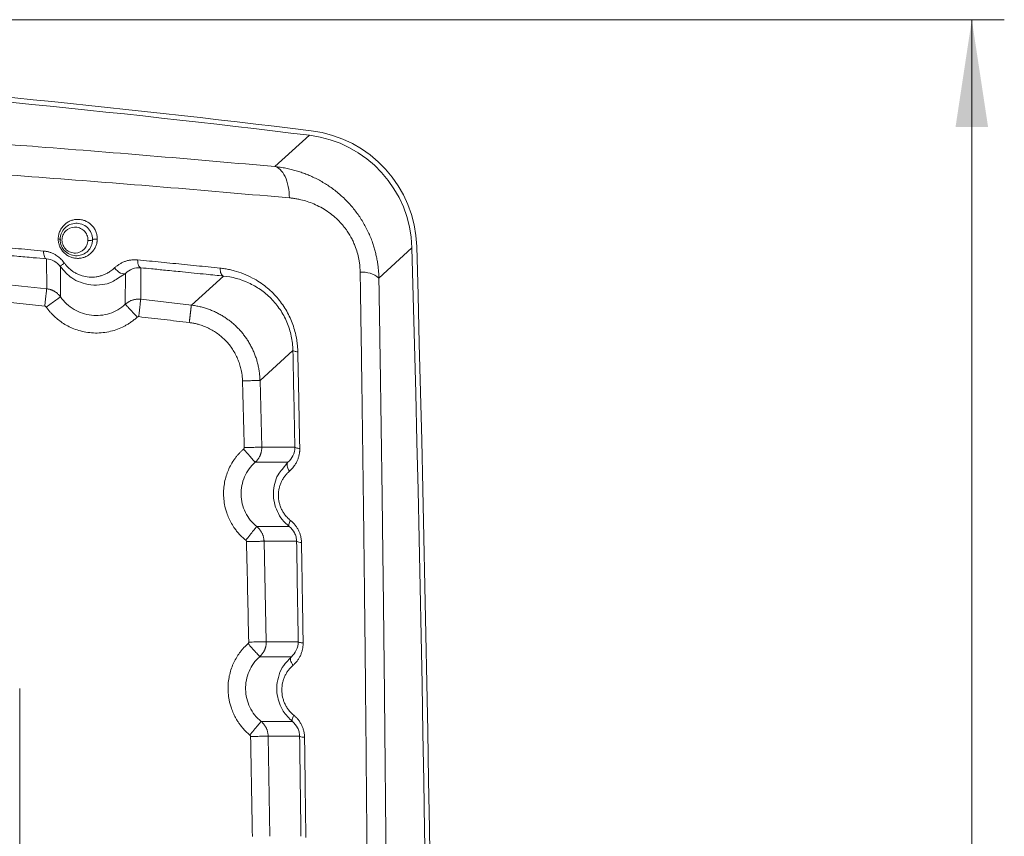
# Model space of a CAD drawing. Header units: millimetres. Extents: x 0 to 594, y 0 to 420.
# Tile 52 of 75: x 155 to 186, y 348 to 373. Entities that reach past the tile are written whole.
import ezdxf

# ---------------------------------------------------------------- set-up
doc = ezdxf.new("R2010")
doc.units = ezdxf.units.MM
doc.styles.add('SLDTEXTSTYLE1', font='TXT', dxfattribs={"width": 0.605})
doc.dimstyles.new('SLDDIMSTYLE0', dxfattribs={"dimtxt": 2.568319, "dimasz": 3.3, "dimexe": 0, "dimexo": 0.0625, "dimgap": 0.64208, "dimtad": 1, "dimdec": 1, "dimlfac": 5, "dimrnd": 1e-09, "dimzin": 12, "dimdsep": 46, "dimtxsty": 'SLDTEXTSTYLE1', "dimsah": 1, "dimcen": 0.09, "dimadec": 0, "dimazin": 3, "dimtfac": 1, "dimtdec": 1, "dimtofl": 0, "dimtmove": 0, "dimatfit": 3, "dimfxl": 0, "dimfrac": 2, "dimtolj": 1, "dimtzin": 12, "dimarcsym": 0})

# ---------------------------------------------------------------- blocks, each defined once
blk = doc.blocks.new('_D_15')
at = {"color": 7, "linetype": 'Continuous', "lineweight": 0}
for p, q in [((107.707, 372.909), (185.665, 372.909)), ((184.665, 230.163), (184.665, 372.909)), ((180.133, 305.701), (180.133, 306.289)), ((180.133, 306.289), (184.077, 306.289)), ((184.077, 306.289), (184.077, 305.701)), ((180.133, 297.371), (180.133, 296.783)), ((184.077, 296.783), (184.077, 297.371)), ((180.133, 296.783), (184.077, 296.783)), ((162.794, 230.163), (185.665, 230.163))]:
    blk.add_line(p, q, dxfattribs=at)
for points in [[(184.665, 372.909), (184.165, 369.609), (185.165, 369.609)], [(184.665, 230.163), (185.165, 233.463), (184.165, 233.463)]]:
    blk.add_solid(points, dxfattribs=at)
at = {"color": 7, "linetype": 'Continuous', "lineweight": 0, "char_height": 2.6458, "attachment_point": 1, "rotation": 90, "style": 'SLDTEXTSTYLE1'}
for s, insert in [('713,7', (176.135, 297.126)), ('28,1', (180.667, 298.106))]:
    blk.add_mtext(s, dxfattribs=dict(at, insert=insert))

msp = doc.modelspace()

# ---------------------------------------------------------------- linework, layer by layer
at = {"color": 7, "linetype": 'Continuous', "lineweight": 15}
for p, q in [((163.206, 368.386), (164.274, 369.351)), ((156.616, 366.14), (156.617, 366.118)), ((166.413, 364.951), (167.431, 365.881)), ((156.187, 364.621), (156.183, 365.542)), ((156.613, 364.371), (156.61, 365.298)), ((159.087, 365.269), (159.081, 364.3)), ((158.61, 365.097), (158.606, 364.144)), ((161.63, 365.014), (160.64, 364.117)), ((160.64, 364.117), (159.081, 364.3)), ((163.767, 362.724), (162.754, 361.799)), ((162.807, 359.744), (162.754, 361.799)), ((162.807, 359.744), (163.826, 359.744)), ((162.604, 359.278), (163.611, 359.278)), ((163.652, 357.299), (162.654, 357.299)), ((163.879, 356.846), (162.877, 356.846)), ((162.946, 353.751), (162.878, 356.846)), ((162.946, 353.751), (163.93, 353.751)), ((162.744, 353.29), (163.718, 353.29)), ((155.356, 240.307), (155.356, 352.309)), ((163.751, 351.294), (162.786, 351.294)), ((163.973, 350.843), (163.004, 350.843)), ((163.06, 347.758), (163.005, 350.843))]:
    msp.add_line(p, q, dxfattribs=at)
at = {"color": 8, "linetype": 'Continuous', "lineweight": 15}
for p, q in [((158.368, 364.94), (158.61, 365.097)), ((163.611, 359.278), (163.439, 359.06)), ((163.718, 353.29), (163.532, 353.077))]:
    msp.add_line(p, q, dxfattribs=at)
at = {"color": 7, "linetype": 'Continuous', "lineweight": 15, "flags": 128}
msp.add_lwpolyline([(158.61, 365.097), (158.583, 365.083), (158.548, 365.08), (158.507, 365.088), (158.461, 365.107), (158.412, 365.135), (158.364, 365.171), (158.317, 365.215), (158.274, 365.262)], dxfattribs=at)
at = {"color": 7, "linetype": 'Continuous', "lineweight": 15}
for centre, radius, start, end in [((115.686, -27.691), 400.147, 83.01734, 88.27837), ((115.707, -27.691), 400, 83.02614, 88.28087), ((163.882, 365.819), 3.697, 1.5895, 83.0173), ((-1331.993, 324.309), 1500, 357.936906, 1.58813), ((-1331.993, 324.311), 1500.147, 357.936937, 1.58947), ((165.893, 364.312), 0.824, 50.8797, 93.8949), ((164.009, 357.041), 0.234, 236.2591, 275.1589), ((164.103, 351.068), 0.26, 240.0649, 274.8449)]:
    msp.add_arc(centre, radius, start, end, dxfattribs=at)
msp.add_ellipse((163.827, 365.773), major_axis=(2.666, 2.433), ratio=0.997615, start_param=5.572138, end_param=6.990918, dxfattribs=at)
at = {"color": 8, "linetype": 'Continuous', "lineweight": 15}
for points, knots in [([(127.707, 370.429), (127.713, 370.429), (128.683, 370.409), (130.556, 370.356), (132.932, 370.281), (134.854, 370.211), (136.379, 370.152), (137.867, 370.089), (139.298, 370.025), (140.671, 369.96), (142.018, 369.893), (143.359, 369.822), (144.807, 369.742), (146.359, 369.652), (148.012, 369.551), (149.654, 369.445), (151.284, 369.336), (152.903, 369.222), (154.451, 369.108), (156.698, 368.937), (159.623, 368.702), (162.011, 368.491), (163.206, 368.386)], [0, 0, 0, 0, 0.000477, 0.077727, 0.150817, 0.192291, 0.233665, 0.27495, 0.313907, 0.350978, 0.388066, 0.425176, 0.462317, 0.508794, 0.555246, 0.601689, 0.648138, 0.694609, 0.741116, 0.782414, 0.89115, 1, 1, 1, 1]), ([(127.707, 369.461), (128.408, 369.446), (130.683, 369.397), (134.514, 369.27), (138.733, 369.101), (142.513, 368.918), (145.892, 368.732), (149.346, 368.521), (152.866, 368.285), (156.441, 368.022), (160.065, 367.735), (162.45, 367.526), (163.66, 367.421)], [0, 0, 0, 0, 0.0554801, 0.1800471, 0.3058106, 0.3952393, 0.487898, 0.5837969, 0.6829461, 0.785356, 0.891037, 1, 1, 1, 1])]:
    msp.add_open_spline(points, degree=3, knots=knots, dxfattribs=at)
at = {"color": 7, "linetype": 'Continuous', "lineweight": 15}
for points, knots in [([(163.206, 368.386), (163.264, 368.374), (163.322, 368.342), (163.431, 368.239), (163.482, 368.166), (163.566, 367.988), (163.599, 367.882), (163.645, 367.657), (163.657, 367.537), (163.66, 367.421)], [0, 0, 0, 0, 0.25, 0.25, 0.5, 0.5, 0.75, 0.75, 1, 1, 1, 1]), ([(163.206, 368.386), (163.235, 368.383), (163.293, 368.377), (163.379, 368.365), (163.463, 368.351), (163.547, 368.336), (163.629, 368.319), (163.71, 368.3), (163.789, 368.28), (163.867, 368.258), (163.944, 368.234), (164.019, 368.21), (164.093, 368.184), (164.165, 368.157), (164.236, 368.128), (164.389, 368.063), (164.617, 367.949), (164.917, 367.763), (165.198, 367.545), (165.461, 367.295), (165.695, 367.021), (165.899, 366.725), (166.07, 366.413), (166.181, 366.15), (166.249, 365.948), (166.29, 365.811), (166.325, 365.671), (166.355, 365.53), (166.378, 365.387), (166.396, 365.243), (166.409, 365.097), (166.412, 365), (166.413, 364.951)], [0, 0, 0, 0, 0.017754, 0.035292, 0.052616, 0.069725, 0.08662, 0.103301, 0.119769, 0.136024, 0.152067, 0.167898, 0.183518, 0.198927, 0.214126, 0.229116, 0.298446, 0.365148, 0.4368, 0.506357, 0.575835, 0.644408, 0.712225, 0.779439, 0.806633, 0.833913, 0.861291, 0.888777, 0.916381, 0.944112, 0.971982, 1, 1, 1, 1]), ([(163.66, 367.421), (163.679, 367.419), (163.716, 367.415), (163.772, 367.408), (163.827, 367.4), (163.907, 367.387), (164.033, 367.361), (164.21, 367.312), (164.487, 367.21), (164.829, 367.025), (165.129, 366.775), (165.303, 366.578), (165.384, 366.475), (165.477, 366.344), (165.567, 366.193), (165.647, 366.022), (165.708, 365.869), (165.764, 365.691), (165.802, 365.514), (165.82, 365.386), (165.829, 365.296), (165.835, 365.218), (165.836, 365.162), (165.837, 365.134)], [0, 0, 0, 0, 0.017672, 0.035332, 0.052977, 0.070367, 0.110774, 0.173622, 0.240082, 0.380687, 0.51967, 0.575309, 0.602807, 0.630037, 0.709663, 0.748142, 0.785597, 0.845431, 0.901434, 0.934714, 0.95279, 0.976379, 1, 1, 1, 1]), ([(156.543, 366.156), (156.543, 366.167), (156.543, 366.188), (156.546, 366.22), (156.55, 366.252), (156.558, 366.294), (156.572, 366.347), (156.596, 366.407), (156.625, 366.463), (156.671, 366.532), (156.738, 366.606), (156.833, 366.676), (156.935, 366.725), (157.046, 366.754), (157.163, 366.762), (157.276, 366.747), (157.386, 366.711), (157.481, 366.659), (157.572, 366.584), (157.647, 366.493), (157.695, 366.403), (157.721, 366.328), (157.735, 366.27), (157.743, 366.211), (157.744, 366.171), (157.744, 366.152)], [0, 0, 0, 0, 0.016252, 0.032513, 0.048836, 0.065272, 0.099529, 0.134272, 0.167036, 0.200249, 0.268966, 0.330276, 0.396664, 0.458682, 0.521389, 0.590429, 0.643472, 0.705632, 0.760024, 0.822745, 0.881118, 0.910745, 0.940583, 0.970101, 1, 1, 1, 1]), ([(156.601, 366.138), (156.6, 366.207), (156.615, 366.275), (156.666, 366.395), (156.703, 366.449), (156.836, 366.582), (156.955, 366.634), (157.142, 366.642), (157.206, 366.633), (157.329, 366.59), (157.388, 366.555), (157.489, 366.462), (157.531, 366.404), (157.587, 366.274), (157.601, 366.203), (157.601, 366.134)], [0, 0, 0, 0, 0.125, 0.125, 0.25, 0.25, 0.5, 0.5, 0.625, 0.625, 0.75, 0.75, 0.875, 0.875, 1, 1, 1, 1]), ([(156.658, 366.114), (156.657, 366.169), (156.667, 366.223), (156.707, 366.321), (156.736, 366.365), (156.844, 366.475), (156.941, 366.518), (157.094, 366.523), (157.146, 366.515), (157.245, 366.479), (157.292, 366.45), (157.372, 366.375), (157.404, 366.328), (157.448, 366.225), (157.458, 366.169), (157.457, 366.114)], [0, 0, 0, 0, 0.125, 0.125, 0.25, 0.25, 0.5, 0.5, 0.625, 0.625, 0.75, 0.75, 0.875, 0.875, 1, 1, 1, 1]), ([(157.744, 366.152), (157.744, 366.142), (157.743, 366.124), (157.741, 366.096), (157.738, 366.068), (157.731, 366.032), (157.72, 365.987), (157.695, 365.915), (157.649, 365.827), (157.572, 365.731), (157.475, 365.653), (157.365, 365.596), (157.25, 365.564), (157.133, 365.555), (157.02, 365.567), (156.909, 365.602), (156.807, 365.656), (156.714, 365.733), (156.637, 365.828), (156.59, 365.919), (156.565, 365.993), (156.552, 366.048), (156.544, 366.103), (156.543, 366.138), (156.543, 366.156)], [0, 0, 0, 0, 0.014256, 0.028601, 0.043072, 0.057703, 0.086545, 0.115574, 0.178389, 0.24702, 0.317735, 0.387088, 0.456306, 0.518456, 0.583524, 0.642109, 0.70556, 0.764284, 0.827401, 0.887963, 0.916565, 0.945503, 0.972605, 1, 1, 1, 1]), ([(156.543, 366.156), (156.562, 366.155), (156.577, 366.152), (156.597, 366.145), (156.601, 366.142), (156.601, 366.138)], [0, 0, 0, 0, 0.5, 0.5, 1, 1, 1, 1]), ([(157.744, 366.152), (157.731, 366.153), (157.716, 366.154), (157.681, 366.154), (157.663, 366.153), (157.632, 366.15), (157.619, 366.147), (157.604, 366.141), (157.601, 366.137), (157.601, 366.134)], [0, 0, 0, 0, 0.25, 0.25, 0.5, 0.5, 0.75, 0.75, 1, 1, 1, 1]), ([(153.019, 366.055), (153.146, 366.044), (153.401, 366.023), (153.783, 365.99), (154.166, 365.957), (154.55, 365.923), (154.934, 365.89), (155.318, 365.855), (155.704, 365.821), (155.961, 365.797), (156.089, 365.785)], [0, 0, 0, 0, 0.123427, 0.247303, 0.371628, 0.496402, 0.621627, 0.747301, 0.873425, 1, 1, 1, 1]), ([(157.601, 366.134), (157.6, 366.066), (157.585, 366), (157.533, 365.881), (157.497, 365.828), (157.364, 365.698), (157.247, 365.646), (157.061, 365.638), (156.997, 365.647), (156.875, 365.689), (156.816, 365.723), (156.715, 365.815), (156.673, 365.872), (156.616, 366), (156.601, 366.07), (156.601, 366.138)], [0, 0, 0, 0, 0.125, 0.125, 0.25, 0.25, 0.5, 0.5, 0.625, 0.625, 0.75, 0.75, 0.875, 0.875, 1, 1, 1, 1]), ([(157.457, 366.114), (157.456, 366.06), (157.444, 366.008), (157.403, 365.914), (157.373, 365.872), (157.267, 365.767), (157.172, 365.726), (157.023, 365.72), (156.972, 365.728), (156.875, 365.762), (156.829, 365.789), (156.75, 365.861), (156.717, 365.906), (156.671, 366.006), (156.659, 366.06), (156.658, 366.114)], [0, 0, 0, 0, 0.125, 0.125, 0.25, 0.25, 0.5, 0.5, 0.625, 0.625, 0.75, 0.75, 0.875, 0.875, 1, 1, 1, 1]), ([(157.457, 366.114), (157.47, 366.112), (157.485, 366.111), (157.519, 366.111), (157.537, 366.111), (157.569, 366.115), (157.581, 366.117), (157.597, 366.124), (157.6, 366.127), (157.601, 366.13)], [0, 0, 0, 0, 0.25, 0.25, 0.5, 0.5, 0.75, 0.75, 1, 1, 1, 1]), ([(153.106, 365.812), (153.234, 365.801), (153.535, 365.775), (154.05, 365.731), (154.641, 365.68), (155.23, 365.628), (155.741, 365.582), (156.047, 365.554), (156.183, 365.542)], [0, 0, 0, 0, 0.124776, 0.291393, 0.499851, 0.699614, 0.86633, 1, 1, 1, 1]), ([(156.089, 365.785), (156.103, 365.784), (156.131, 365.781), (156.172, 365.774), (156.213, 365.766), (156.253, 365.755), (156.309, 365.738), (156.382, 365.708), (156.461, 365.666), (156.528, 365.621), (156.584, 365.576), (156.637, 365.527), (156.685, 365.474), (156.714, 365.436), (156.728, 365.416)], [0, 0, 0, 0, 0.057564, 0.114445, 0.170757, 0.226617, 0.282144, 0.411256, 0.539838, 0.634165, 0.726634, 0.817944, 0.90882, 1, 1, 1, 1]), ([(156.183, 365.542), (156.169, 365.544), (156.155, 365.553), (156.132, 365.58), (156.123, 365.598), (156.108, 365.637), (156.101, 365.661), (156.092, 365.718), (156.089, 365.751), (156.089, 365.785)], [0, 0, 0, 0, 0.25, 0.25, 0.5, 0.5, 0.75, 0.75, 1, 1, 1, 1]), ([(156.183, 365.542), (156.263, 365.535), (156.343, 365.512), (156.491, 365.43), (156.558, 365.371), (156.61, 365.298)], [0, 0, 0, 0, 0.5, 0.5, 1, 1, 1, 1]), ([(156.61, 365.298), (156.608, 365.301), (156.611, 365.307), (156.621, 365.321), (156.629, 365.33), (156.65, 365.35), (156.661, 365.361), (156.691, 365.386), (156.708, 365.401), (156.728, 365.416)], [0, 0, 0, 0, 0.25, 0.25, 0.5, 0.5, 0.75, 0.75, 1, 1, 1, 1]), ([(156.61, 365.298), (156.719, 365.174), (156.896, 364.972), (157.235, 364.805), (157.556, 364.725), (157.888, 364.737), (158.173, 364.8), (158.313, 364.901), (158.368, 364.94)], [0, 0, 0, 0, 0.236798, 0.385525, 0.555436, 0.734194, 0.895881, 1, 1, 1, 1]), ([(156.728, 365.416), (156.736, 365.406), (156.751, 365.385), (156.775, 365.354), (156.8, 365.325), (156.827, 365.296), (156.854, 365.268), (156.902, 365.224), (156.972, 365.168), (157.069, 365.107), (157.171, 365.058), (157.311, 365.008), (157.492, 364.975), (157.673, 364.981), (157.813, 365.007), (157.915, 365.038), (158.013, 365.079), (158.096, 365.124), (158.165, 365.17), (158.221, 365.214), (158.256, 365.246), (158.274, 365.262)], [0, 0, 0, 0, 0.020579, 0.04113, 0.061689, 0.082292, 0.102975, 0.123772, 0.185475, 0.247984, 0.309882, 0.372771, 0.497797, 0.623229, 0.685941, 0.748889, 0.811836, 0.874525, 0.916379, 0.958149, 1, 1, 1, 1]), ([(158.274, 365.262), (158.284, 365.272), (158.304, 365.291), (158.336, 365.317), (158.369, 365.342), (158.419, 365.377), (158.489, 365.418), (158.58, 365.459), (158.676, 365.489), (158.765, 365.507), (158.845, 365.515), (158.916, 365.517), (158.963, 365.514), (158.987, 365.512)], [0, 0, 0, 0, 0.052792, 0.105643, 0.15864, 0.21187, 0.340667, 0.469527, 0.599517, 0.729473, 0.820298, 0.910317, 1, 1, 1, 1]), ([(158.61, 365.097), (158.674, 365.158), (158.749, 365.205), (158.911, 365.264), (158.999, 365.276), (159.087, 365.268)], [0, 0, 0, 0, 0.5, 0.5, 1, 1, 1, 1]), ([(158.987, 365.512), (159.107, 365.5), (159.348, 365.477), (159.709, 365.441), (160.07, 365.405), (160.433, 365.368), (160.796, 365.332), (161.16, 365.294), (161.403, 365.27), (161.524, 365.257)], [0, 0, 0, 0, 0.140989, 0.282601, 0.424835, 0.567692, 0.711171, 0.855274, 1, 1, 1, 1]), ([(159.087, 365.268), (159.071, 365.271), (159.057, 365.281), (159.031, 365.31), (159.021, 365.329), (159.009, 365.362), (159.005, 365.373), (158.999, 365.396), (158.996, 365.408), (158.99, 365.448), (158.987, 365.478), (158.987, 365.512)], [0, 0, 0, 0, 0.25, 0.25, 0.5, 0.5, 0.625, 0.625, 0.75, 0.75, 1, 1, 1, 1]), ([(159.087, 365.268), (159.196, 365.257), (159.447, 365.233), (159.873, 365.191), (160.435, 365.135), (161.032, 365.075), (161.453, 365.031), (161.63, 365.013)], [0, 0, 0, 0, 0.127739, 0.294326, 0.499756, 0.789545, 1, 1, 1, 1]), ([(161.524, 365.257), (161.549, 365.254), (161.598, 365.249), (161.671, 365.238), (161.744, 365.226), (161.816, 365.211), (161.887, 365.195), (162.032, 365.158), (162.246, 365.087), (162.506, 364.967), (162.737, 364.83), (162.997, 364.641), (163.281, 364.367), (163.511, 364.05), (163.657, 363.781), (163.746, 363.573), (163.817, 363.36), (163.862, 363.178), (163.888, 363.029), (163.903, 362.914), (163.913, 362.797), (163.916, 362.72), (163.917, 362.68)], [0, 0, 0, 0, 0.02092, 0.041676, 0.06228, 0.082744, 0.103082, 0.123306, 0.206473, 0.288878, 0.355342, 0.420276, 0.542487, 0.658497, 0.715194, 0.771951, 0.827321, 0.882793, 0.9118, 0.940953, 0.970328, 1, 1, 1, 1]), ([(161.63, 365.013), (161.614, 365.016), (161.599, 365.026), (161.574, 365.053), (161.563, 365.07), (161.546, 365.109), (161.538, 365.134), (161.527, 365.19), (161.524, 365.223), (161.524, 365.257)], [0, 0, 0, 0, 0.25, 0.25, 0.5, 0.5, 0.75, 0.75, 1, 1, 1, 1]), ([(161.63, 365.013), (161.892, 364.987), (162.154, 364.918), (162.528, 364.746), (162.649, 364.678), (162.88, 364.517), (162.99, 364.425), (163.194, 364.22), (163.287, 364.106), (163.452, 363.861), (163.524, 363.73), (163.64, 363.454), (163.685, 363.311), (163.747, 363.019), (163.764, 362.871), (163.767, 362.724)], [0, 0, 0, 0, 0.25, 0.25, 0.375, 0.375, 0.5, 0.5, 0.625, 0.625, 0.75, 0.75, 0.875, 0.875, 1, 1, 1, 1]), ([(165.837, 365.134), (165.84, 364.904), (165.848, 364.445), (165.858, 363.755), (165.869, 363.064), (165.879, 362.372), (165.889, 361.68), (165.898, 360.988), (165.908, 360.294), (165.917, 359.6), (165.926, 358.906), (165.935, 358.21), (165.944, 357.515), (165.952, 356.818), (165.96, 356.121), (165.969, 355.423), (165.976, 354.725), (165.984, 354.026), (165.991, 353.327), (165.999, 352.627), (166.005, 351.926), (166.012, 351.225), (166.019, 350.523), (166.025, 349.821), (166.031, 349.118), (166.037, 348.415), (166.043, 347.711), (166.048, 347.006), (166.053, 346.301), (166.058, 345.596), (166.063, 344.89), (166.067, 344.183), (166.072, 343.476), (166.076, 342.768), (166.08, 342.06), (166.083, 341.352), (166.087, 340.642), (166.09, 339.933), (166.093, 339.223), (166.095, 338.512), (166.098, 337.801), (166.1, 337.089), (166.102, 336.377), (166.104, 335.665), (166.105, 334.952), (166.107, 334.238), (166.108, 333.524), (166.109, 332.81), (166.109, 332.095), (166.11, 331.38), (166.11, 330.664), (166.11, 329.948), (166.109, 329.232), (166.109, 328.515), (166.108, 327.797), (166.107, 327.079), (166.105, 326.361), (166.104, 325.643), (166.102, 324.924), (166.1, 324.204), (166.098, 323.484), (166.095, 322.764), (166.092, 322.044), (166.089, 321.323), (166.086, 320.602), (166.083, 319.88), (166.079, 319.158), (166.075, 318.436), (166.071, 317.713), (166.066, 316.99), (166.061, 316.266), (166.056, 315.543), (166.051, 314.819), (166.046, 314.094), (166.04, 313.37), (166.034, 312.645), (166.028, 311.919), (166.021, 311.194), (166.015, 310.468), (166.008, 309.741), (166, 309.015), (165.993, 308.288), (165.985, 307.561), (165.977, 306.834), (165.969, 306.106), (165.961, 305.378), (165.952, 304.65), (165.943, 303.922), (165.934, 303.193), (165.924, 302.464), (165.915, 301.735), (165.905, 301.006), (165.894, 300.276), (165.884, 299.546), (165.873, 298.816), (165.862, 298.086), (165.851, 297.356), (165.84, 296.625), (165.828, 295.894), (165.816, 295.163), (165.804, 294.432), (165.791, 293.7), (165.778, 292.969), (165.765, 292.237), (165.752, 291.505), (165.739, 290.773), (165.725, 290.041), (165.711, 289.308), (165.697, 288.576), (165.682, 287.843), (165.667, 287.11), (165.652, 286.377), (165.637, 285.644), (165.622, 284.911), (165.606, 284.177), (165.59, 283.444), (165.573, 282.71), (165.557, 281.977), (165.54, 281.243), (165.523, 280.509), (165.506, 279.775), (165.488, 279.041), (165.47, 278.307), (165.452, 277.573), (165.434, 276.839), (165.416, 276.105), (165.397, 275.371), (165.378, 274.636), (165.358, 273.902), (165.339, 273.168), (165.319, 272.434), (165.299, 271.699), (165.279, 270.965), (165.265, 270.476), (165.258, 270.231)], [0, 0, 0, 0, 0.007374, 0.014751, 0.022132, 0.029515, 0.036902, 0.044292, 0.051685, 0.059081, 0.06648, 0.073882, 0.081288, 0.088696, 0.096108, 0.103523, 0.110941, 0.118362, 0.125786, 0.133213, 0.140643, 0.148077, 0.155513, 0.162952, 0.170395, 0.17784, 0.185289, 0.192741, 0.200195, 0.207653, 0.215114, 0.222578, 0.230044, 0.237514, 0.244987, 0.252463, 0.259942, 0.267424, 0.27491, 0.282398, 0.289889, 0.297383, 0.304881, 0.312381, 0.319885, 0.327391, 0.334901, 0.342414, 0.34993, 0.357449, 0.364971, 0.372496, 0.380024, 0.387555, 0.395089, 0.402627, 0.410167, 0.417711, 0.425257, 0.432807, 0.440359, 0.447915, 0.455474, 0.463036, 0.470601, 0.478169, 0.48574, 0.493314, 0.500892, 0.508472, 0.516055, 0.523642, 0.531231, 0.538824, 0.54642, 0.554018, 0.56162, 0.569225, 0.576833, 0.584444, 0.592058, 0.599675, 0.607295, 0.614918, 0.622544, 0.630174, 0.637806, 0.645441, 0.65308, 0.660722, 0.668366, 0.676014, 0.683665, 0.691319, 0.698976, 0.706636, 0.714299, 0.721965, 0.729635, 0.737307, 0.744983, 0.752661, 0.760343, 0.768028, 0.775716, 0.783407, 0.791101, 0.798798, 0.806499, 0.814202, 0.821909, 0.829619, 0.837332, 0.845047, 0.852766, 0.860488, 0.868214, 0.875942, 0.883673, 0.891407, 0.899144, 0.906885, 0.914628, 0.922374, 0.930123, 0.937876, 0.945631, 0.953389, 0.96115, 0.968914, 0.976681, 0.984451, 0.992224, 1, 1, 1, 1]), ([(166.413, 364.951), (166.417, 364.713), (166.424, 364.237), (166.436, 363.523), (166.447, 362.809), (166.458, 362.096), (166.468, 361.383), (166.479, 360.671), (166.489, 359.959), (166.499, 359.247), (166.509, 358.536), (166.518, 357.825), (166.527, 357.114), (166.536, 356.404), (166.545, 355.694), (166.553, 354.985), (166.57, 353.573), (166.593, 351.452), (166.62, 348.614), (166.643, 345.757), (166.67, 341.83), (166.693, 336.841), (166.704, 330.797), (166.697, 324.771), (166.673, 318.737), (166.632, 312.689), (166.573, 306.619), (166.496, 300.544), (166.426, 296.019), (166.374, 293.044), (166.348, 291.618), (166.322, 290.194), (166.294, 288.771), (166.266, 287.348), (166.236, 285.927), (166.206, 284.506), (166.174, 283.087), (166.142, 281.668), (166.109, 280.25), (166.074, 278.833), (166.039, 277.417), (166.003, 276.002), (165.966, 274.588), (165.928, 273.175), (165.89, 271.763), (165.863, 270.822), (165.85, 270.352)], [0, 0, 0, 0, 0.007665, 0.015323, 0.022972, 0.030612, 0.038245, 0.045869, 0.053486, 0.061094, 0.068695, 0.076288, 0.083872, 0.091449, 0.099019, 0.106581, 0.114135, 0.144153, 0.174311, 0.204615, 0.235067, 0.299143, 0.362904, 0.426383, 0.489607, 0.553381, 0.61719, 0.681066, 0.745039, 0.760061, 0.775077, 0.790089, 0.805097, 0.820101, 0.835102, 0.8501, 0.865095, 0.880088, 0.895079, 0.910068, 0.925057, 0.940045, 0.955033, 0.970021, 0.98501, 1, 1, 1, 1]), ([(156.129, 364.084), (155.874, 364.111), (155.365, 364.166), (154.598, 364.245), (153.827, 364.324), (153.309, 364.376), (153.049, 364.401)], [0, 0, 0, 0, 0.2489478, 0.4955526, 0.7467384, 1, 1, 1, 1]), ([(156.129, 364.084), (156.136, 364.146), (156.143, 364.213), (156.157, 364.343), (156.164, 364.405), (156.175, 364.509), (156.179, 364.551), (156.185, 364.605), (156.187, 364.619), (156.187, 364.621)], [0, 0, 0, 0, 0.25, 0.25, 0.5, 0.5, 0.75, 0.75, 1, 1, 1, 1]), ([(156.172, 364.059), (156.218, 364.092), (156.269, 364.128), (156.371, 364.2), (156.422, 364.236), (156.511, 364.299), (156.548, 364.326), (156.599, 364.361), (156.611, 364.37), (156.613, 364.371)], [0, 0, 0, 0, 0.25, 0.25, 0.5, 0.5, 0.75, 0.75, 1, 1, 1, 1]), ([(156.613, 364.371), (156.606, 364.38), (156.592, 364.399), (156.57, 364.424), (156.547, 364.449), (156.523, 364.472), (156.498, 364.493), (156.472, 364.513), (156.445, 364.531), (156.418, 364.547), (156.39, 364.562), (156.361, 364.575), (156.333, 364.587), (156.304, 364.597), (156.274, 364.605), (156.245, 364.612), (156.216, 364.617), (156.197, 364.62), (156.187, 364.621)], [0, 0, 0, 0, 0.067318, 0.133996, 0.200042, 0.265457, 0.330238, 0.394379, 0.457871, 0.520709, 0.582889, 0.644412, 0.705283, 0.765509, 0.825093, 0.884036, 0.942338, 1, 1, 1, 1]), ([(158.606, 364.144), (158.537, 364.08), (158.461, 364.024), (158.299, 363.93), (158.213, 363.891), (158.033, 363.833), (157.941, 363.814), (157.752, 363.796), (157.657, 363.797), (157.375, 363.829), (157.191, 363.891), (156.946, 364.037), (156.87, 364.094), (156.73, 364.222), (156.667, 364.294), (156.613, 364.371)], [0, 0, 0, 0, 0.125, 0.125, 0.25, 0.25, 0.375, 0.375, 0.5, 0.5, 0.75, 0.75, 0.875, 0.875, 1, 1, 1, 1]), ([(156.172, 364.059), (156.17, 364.061), (156.167, 364.066), (156.16, 364.072), (156.152, 364.077), (156.142, 364.082), (156.134, 364.083), (156.129, 364.084)], [0, 0, 0, 0, 0.167997, 0.33444, 0.502698, 0.749971, 1, 1, 1, 1]), ([(158.972, 363.748), (158.958, 363.734), (158.928, 363.708), (158.883, 363.67), (158.837, 363.634), (158.789, 363.599), (158.74, 363.565), (158.679, 363.526), (158.605, 363.483), (158.483, 363.421), (158.315, 363.353), (158.096, 363.293), (157.864, 363.26), (157.628, 363.256), (157.398, 363.282), (157.18, 363.333), (156.977, 363.406), (156.793, 363.496), (156.631, 363.599), (156.487, 363.71), (156.378, 363.813), (156.293, 363.904), (156.23, 363.98), (156.191, 364.033), (156.172, 364.059)], [0, 0, 0, 0, 0.018575, 0.037109, 0.055622, 0.074133, 0.09266, 0.111224, 0.142277, 0.173436, 0.240682, 0.312306, 0.386513, 0.461008, 0.533883, 0.604238, 0.671725, 0.736098, 0.797008, 0.852082, 0.907233, 0.938149, 0.969044, 1, 1, 1, 1]), ([(159.081, 364.299), (159.07, 364.3), (159.046, 364.303), (159.011, 364.303), (158.975, 364.302), (158.939, 364.299), (158.903, 364.293), (158.868, 364.286), (158.832, 364.276), (158.798, 364.264), (158.763, 364.249), (158.73, 364.232), (158.697, 364.214), (158.665, 364.193), (158.635, 364.17), (158.616, 364.153), (158.606, 364.144)], [0, 0, 0, 0, 0.0683, 0.137076, 0.206327, 0.276054, 0.346261, 0.416957, 0.48815, 0.559842, 0.632024, 0.704686, 0.777818, 0.851412, 0.925469, 1, 1, 1, 1]), ([(158.972, 363.748), (158.93, 363.794), (158.884, 363.844), (158.795, 363.94), (158.752, 363.986), (158.681, 364.063), (158.653, 364.094), (158.616, 364.134), (158.607, 364.143), (158.606, 364.144)], [0, 0, 0, 0, 0.25, 0.25, 0.5, 0.5, 0.75, 0.75, 1, 1, 1, 1]), ([(159.02, 363.763), (159.026, 363.819), (159.033, 363.88), (159.047, 364.003), (159.054, 364.065), (159.067, 364.173), (159.072, 364.218), (159.079, 364.28), (159.081, 364.297), (159.081, 364.299)], [0, 0, 0, 0, 0.25, 0.25, 0.5, 0.5, 0.75, 0.75, 1, 1, 1, 1]), ([(160.576, 363.581), (160.577, 363.591), (160.58, 363.611), (160.583, 363.641), (160.587, 363.671), (160.59, 363.7), (160.593, 363.728), (160.597, 363.756), (160.6, 363.782), (160.603, 363.808), (160.606, 363.833), (160.609, 363.857), (160.612, 363.88), (160.614, 363.902), (160.617, 363.922), (160.619, 363.942), (160.621, 363.961), (160.623, 363.978), (160.625, 363.995), (160.627, 364.01), (160.629, 364.024), (160.63, 364.037), (160.632, 364.049), (160.633, 364.06), (160.634, 364.07), (160.635, 364.079), (160.636, 364.087), (160.637, 364.093), (160.638, 364.099), (160.638, 364.105), (160.639, 364.109), (160.639, 364.112), (160.64, 364.115), (160.64, 364.116), (160.64, 364.117), (160.64, 364.117)], [0, 0, 0, 0, 0.037087, 0.073749, 0.109988, 0.145803, 0.181193, 0.21616, 0.250703, 0.284822, 0.318517, 0.351788, 0.384635, 0.417058, 0.449057, 0.480632, 0.511784, 0.542511, 0.572814, 0.602693, 0.632148, 0.661179, 0.689787, 0.71797, 0.745729, 0.773064, 0.799975, 0.826463, 0.852526, 0.878165, 0.90338, 0.928171, 0.952538, 0.976481, 1, 1, 1, 1]), ([(162.753, 361.799), (162.753, 361.822), (162.751, 361.868), (162.746, 361.936), (162.74, 362.004), (162.731, 362.071), (162.721, 362.138), (162.708, 362.204), (162.694, 362.27), (162.678, 362.335), (162.661, 362.4), (162.641, 362.463), (162.62, 362.526), (162.598, 362.588), (162.574, 362.649), (162.548, 362.71), (162.52, 362.769), (162.491, 362.827), (162.461, 362.885), (162.429, 362.941), (162.396, 362.996), (162.362, 363.051), (162.326, 363.104), (162.289, 363.155), (162.25, 363.206), (162.211, 363.256), (162.17, 363.304), (162.115, 363.367), (162.042, 363.443), (161.949, 363.529), (161.851, 363.612), (161.748, 363.689), (161.641, 363.762), (161.529, 363.829), (161.412, 363.89), (161.292, 363.945), (161.167, 363.993), (161.04, 364.035), (160.909, 364.07), (160.775, 364.098), (160.685, 364.111), (160.64, 364.117)], [0, 0, 0, 0, 0.020063, 0.040064, 0.060002, 0.079873, 0.099676, 0.11941, 0.139072, 0.158665, 0.178189, 0.197645, 0.217032, 0.236351, 0.255603, 0.274788, 0.293906, 0.312958, 0.331944, 0.350865, 0.369721, 0.388511, 0.407235, 0.425893, 0.444484, 0.463009, 0.481467, 0.499859, 0.536691, 0.573797, 0.611176, 0.648828, 0.68675, 0.72494, 0.763399, 0.802132, 0.841141, 0.88043, 0.920002, 0.959862, 1, 1, 1, 1]), ([(159.02, 363.763), (159.017, 363.763), (159.011, 363.764), (159.003, 363.763), (158.993, 363.76), (158.982, 363.756), (158.976, 363.75), (158.972, 363.748)], [0, 0, 0, 0, 0.166376, 0.331037, 0.497329, 0.747486, 1, 1, 1, 1]), ([(160.576, 363.581), (160.317, 363.612), (159.799, 363.673), (159.28, 363.733), (159.02, 363.763)], [0, 0, 0, 0, 0.49892, 1, 1, 1, 1]), ([(162.214, 361.785), (162.213, 361.803), (162.212, 361.84), (162.208, 361.896), (162.203, 361.95), (162.196, 362.005), (162.187, 362.059), (162.17, 362.148), (162.138, 362.272), (162.083, 362.427), (162.015, 362.578), (161.906, 362.772), (161.738, 362.994), (161.532, 363.182), (161.349, 363.309), (161.205, 363.391), (161.055, 363.46), (160.917, 363.509), (160.794, 363.543), (160.686, 363.566), (160.613, 363.576), (160.576, 363.581)], [0, 0, 0, 0, 0.021035, 0.041946, 0.06275, 0.083464, 0.104109, 0.124702, 0.186306, 0.248506, 0.311105, 0.373951, 0.499611, 0.625343, 0.688278, 0.750988, 0.813285, 0.875038, 0.916356, 0.957961, 1, 1, 1, 1]), ([(163.767, 362.724), (163.769, 362.713), (163.787, 362.704), (163.825, 362.693), (163.84, 362.69), (163.874, 362.685), (163.895, 362.682), (163.917, 362.68)], [0, 0, 0, 0, 0.5, 0.5, 0.75, 0.75, 1, 1, 1, 1]), ([(163.917, 362.68), (163.922, 362.434), (163.933, 361.939), (163.948, 361.196), (163.962, 360.451), (163.972, 359.952), (163.977, 359.703)], [0, 0, 0, 0, 0.2489022, 0.4985361, 0.748902, 1, 1, 1, 1]), ([(162.214, 361.785), (162.277, 361.786), (162.344, 361.788), (162.474, 361.792), (162.537, 361.793), (162.641, 361.796), (162.683, 361.797), (162.738, 361.799), (162.751, 361.799), (162.753, 361.799)], [0, 0, 0, 0, 0.25, 0.25, 0.5, 0.5, 0.75, 0.75, 1, 1, 1, 1]), ([(162.267, 359.73), (162.259, 360.072), (162.241, 360.757), (162.223, 361.442), (162.214, 361.785)], [0, 0, 0, 0, 0.49996, 1, 1, 1, 1]), ([(162.315, 356.879), (162.299, 356.892), (162.267, 356.918), (162.221, 356.959), (162.177, 357.002), (162.12, 357.06), (162.052, 357.136), (161.965, 357.249), (161.876, 357.388), (161.792, 357.552), (161.715, 357.747), (161.66, 357.961), (161.631, 358.193), (161.63, 358.408), (161.652, 358.615), (161.71, 358.872), (161.807, 359.117), (161.923, 359.311), (161.999, 359.417), (162.057, 359.49), (162.117, 359.558), (162.18, 359.623), (162.225, 359.663), (162.247, 359.683)], [0, 0, 0, 0, 0.019544, 0.038923, 0.058161, 0.077278, 0.115418, 0.153649, 0.211637, 0.270527, 0.325934, 0.40909, 0.477826, 0.545222, 0.610583, 0.673748, 0.792638, 0.855931, 0.885843, 0.91555, 0.943461, 0.971587, 1, 1, 1, 1]), ([(162.247, 359.683), (162.249, 359.685), (162.253, 359.689), (162.259, 359.697), (162.263, 359.706), (162.267, 359.717), (162.267, 359.726), (162.267, 359.73)], [0, 0, 0, 0, 0.168314, 0.33498, 0.503608, 0.750399, 1, 1, 1, 1]), ([(162.247, 359.683), (162.284, 359.641), (162.325, 359.594), (162.408, 359.501), (162.449, 359.454), (162.521, 359.372), (162.551, 359.337), (162.592, 359.291), (162.603, 359.279), (162.604, 359.278)], [0, 0, 0, 0, 0.25, 0.25, 0.5, 0.5, 0.75, 0.75, 1, 1, 1, 1]), ([(162.267, 359.73), (162.337, 359.732), (162.406, 359.733), (162.534, 359.737), (162.593, 359.738), (162.692, 359.741), (162.733, 359.742), (162.789, 359.743), (162.805, 359.744), (162.807, 359.744)], [0, 0, 0, 0, 0.25, 0.25, 0.5, 0.5, 0.75, 0.75, 1, 1, 1, 1]), ([(162.604, 359.278), (162.612, 359.286), (162.629, 359.301), (162.653, 359.326), (162.675, 359.352), (162.696, 359.38), (162.714, 359.408), (162.732, 359.436), (162.747, 359.466), (162.76, 359.496), (162.772, 359.526), (162.782, 359.557), (162.791, 359.588), (162.797, 359.619), (162.802, 359.65), (162.806, 359.682), (162.807, 359.713), (162.807, 359.733), (162.807, 359.744)], [0, 0, 0, 0, 0.066186, 0.131882, 0.197098, 0.261835, 0.32609, 0.389857, 0.453127, 0.515894, 0.578152, 0.639903, 0.701151, 0.761904, 0.822165, 0.881935, 0.941214, 1, 1, 1, 1]), ([(163.826, 359.744), (163.827, 359.649), (163.805, 359.557), (163.728, 359.399), (163.674, 359.332), (163.611, 359.278)], [0, 0, 0, 0, 0.5, 0.5, 1, 1, 1, 1]), ([(163.977, 359.703), (163.977, 359.691), (163.977, 359.667), (163.976, 359.631), (163.973, 359.596), (163.968, 359.561), (163.959, 359.506), (163.941, 359.432), (163.908, 359.34), (163.865, 359.25), (163.815, 359.173), (163.765, 359.108), (163.716, 359.054), (163.68, 359.022), (163.662, 359.005)], [0, 0, 0, 0, 0.042652, 0.085319, 0.128087, 0.171042, 0.214269, 0.331396, 0.45053, 0.579315, 0.711098, 0.806232, 0.902361, 1, 1, 1, 1]), ([(163.826, 359.744), (163.828, 359.735), (163.842, 359.727), (163.896, 359.712), (163.935, 359.706), (163.977, 359.703)], [0, 0, 0, 0, 0.5, 0.5, 1, 1, 1, 1]), ([(162.654, 357.299), (162.581, 357.358), (162.514, 357.425), (162.397, 357.572), (162.346, 357.651), (162.222, 357.905), (162.176, 358.092), (162.167, 358.468), (162.203, 358.657), (162.352, 359.001), (162.464, 359.155), (162.604, 359.278)], [0, 0, 0, 0, 0.125, 0.125, 0.25, 0.25, 0.5, 0.5, 0.75, 0.75, 1, 1, 1, 1]), ([(163.611, 359.278), (163.598, 359.266), (163.59, 359.249), (163.583, 359.21), (163.584, 359.188), (163.592, 359.144), (163.6, 359.119), (163.625, 359.064), (163.641, 359.034), (163.662, 359.005)], [0, 0, 0, 0, 0.25, 0.25, 0.5, 0.5, 0.75, 0.75, 1, 1, 1, 1]), ([(163.439, 359.06), (163.393, 359.008), (163.284, 358.886), (163.199, 358.628), (163.155, 358.338), (163.183, 358.039), (163.278, 357.758), (163.432, 357.499), (163.578, 357.367), (163.652, 357.299)], [0, 0, 0, 0, 0.111115, 0.259224, 0.408545, 0.556372, 0.701297, 0.847468, 1, 1, 1, 1]), ([(163.662, 359.005), (163.651, 358.996), (163.631, 358.979), (163.602, 358.95), (163.574, 358.921), (163.548, 358.89), (163.51, 358.842), (163.463, 358.774), (163.413, 358.682), (163.373, 358.584), (163.333, 358.446), (163.312, 358.263), (163.332, 358.075), (163.374, 357.931), (163.417, 357.827), (163.472, 357.729), (163.529, 357.649), (163.585, 357.584), (163.637, 357.533), (163.674, 357.502), (163.692, 357.487)], [0, 0, 0, 0, 0.025616, 0.051026, 0.076265, 0.10137, 0.126379, 0.189783, 0.252327, 0.315485, 0.377773, 0.502398, 0.626558, 0.688603, 0.750791, 0.812673, 0.87517, 0.916367, 0.957887, 1, 1, 1, 1]), ([(163.652, 357.299), (163.645, 357.306), (163.641, 357.315), (163.638, 357.338), (163.639, 357.35), (163.645, 357.381), (163.651, 357.399), (163.668, 357.44), (163.679, 357.463), (163.692, 357.487)], [0, 0, 0, 0, 0.25, 0.25, 0.5, 0.5, 0.75, 0.75, 1, 1, 1, 1]), ([(163.692, 357.487), (163.702, 357.479), (163.722, 357.463), (163.75, 357.437), (163.777, 357.411), (163.803, 357.383), (163.842, 357.338), (163.889, 357.273), (163.94, 357.185), (163.98, 357.091), (164.005, 357.006), (164.02, 356.932), (164.028, 356.87), (164.029, 356.828), (164.03, 356.807)], [0, 0, 0, 0, 0.050529, 0.100548, 0.150157, 0.19946, 0.248565, 0.379183, 0.507761, 0.635115, 0.762923, 0.841552, 0.920399, 1, 1, 1, 1]), ([(162.315, 356.879), (162.355, 356.928), (162.397, 356.981), (162.48, 357.083), (162.519, 357.132), (162.585, 357.214), (162.611, 357.246), (162.645, 357.288), (162.653, 357.298), (162.654, 357.299)], [0, 0, 0, 0, 0.25, 0.25, 0.5, 0.5, 0.75, 0.75, 1, 1, 1, 1]), ([(162.877, 356.846), (162.877, 356.858), (162.876, 356.881), (162.872, 356.916), (162.866, 356.951), (162.858, 356.986), (162.847, 357.021), (162.835, 357.055), (162.82, 357.089), (162.803, 357.123), (162.783, 357.155), (162.762, 357.187), (162.738, 357.217), (162.712, 357.246), (162.684, 357.274), (162.664, 357.291), (162.654, 357.299)], [0, 0, 0, 0, 0.066714, 0.13415, 0.202305, 0.27118, 0.340777, 0.411106, 0.482177, 0.553989, 0.626538, 0.699811, 0.773797, 0.848489, 0.923886, 1, 1, 1, 1]), ([(163.652, 357.299), (163.718, 357.248), (163.775, 357.18), (163.835, 357.062), (163.851, 357.02), (163.872, 356.934), (163.878, 356.889), (163.879, 356.846)], [0, 0, 0, 0, 0.5, 0.5, 0.75, 0.75, 1, 1, 1, 1]), ([(162.338, 356.833), (162.338, 356.836), (162.337, 356.842), (162.335, 356.85), (162.331, 356.86), (162.325, 356.87), (162.319, 356.876), (162.315, 356.879)], [0, 0, 0, 0, 0.166296, 0.330831, 0.497028, 0.747342, 1, 1, 1, 1]), ([(162.338, 356.833), (162.394, 356.835), (162.455, 356.836), (162.579, 356.839), (162.641, 356.84), (162.75, 356.843), (162.796, 356.844), (162.858, 356.846), (162.875, 356.846), (162.877, 356.846)], [0, 0, 0, 0, 0.25, 0.25, 0.5, 0.5, 0.75, 0.75, 1, 1, 1, 1]), ([(162.406, 353.74), (162.395, 354.255), (162.373, 355.287), (162.35, 356.318), (162.338, 356.833)], [0, 0, 0, 0, 0.499991, 1, 1, 1, 1]), ([(164.03, 356.807), (164.034, 356.551), (164.043, 356.037), (164.056, 355.265), (164.069, 354.491), (164.077, 353.974), (164.081, 353.715)], [0, 0, 0, 0, 0.248983, 0.498644, 0.748983, 1, 1, 1, 1]), ([(162.386, 353.693), (162.388, 353.695), (162.392, 353.7), (162.397, 353.707), (162.402, 353.716), (162.406, 353.727), (162.406, 353.735), (162.406, 353.74)], [0, 0, 0, 0, 0.168202, 0.334785, 0.503279, 0.750242, 1, 1, 1, 1]), ([(162.406, 353.74), (162.475, 353.741), (162.544, 353.743), (162.673, 353.745), (162.732, 353.747), (162.831, 353.749), (162.872, 353.749), (162.928, 353.751), (162.944, 353.751), (162.946, 353.751)], [0, 0, 0, 0, 0.25, 0.25, 0.5, 0.5, 0.75, 0.75, 1, 1, 1, 1]), ([(162.744, 353.29), (162.753, 353.297), (162.77, 353.313), (162.793, 353.338), (162.815, 353.364), (162.835, 353.39), (162.854, 353.418), (162.871, 353.447), (162.886, 353.476), (162.899, 353.506), (162.911, 353.536), (162.921, 353.566), (162.929, 353.597), (162.936, 353.628), (162.941, 353.659), (162.944, 353.69), (162.946, 353.72), (162.946, 353.741), (162.946, 353.751)], [0, 0, 0, 0, 0.066138, 0.131791, 0.196971, 0.261678, 0.32591, 0.389659, 0.452918, 0.51568, 0.577941, 0.6397, 0.700965, 0.761741, 0.822032, 0.881839, 0.941162, 1, 1, 1, 1]), ([(163.93, 353.751), (163.931, 353.658), (163.909, 353.567), (163.833, 353.41), (163.78, 353.343), (163.718, 353.29)], [0, 0, 0, 0, 0.5, 0.5, 1, 1, 1, 1]), ([(164.081, 353.715), (164.081, 353.702), (164.081, 353.675), (164.079, 353.635), (164.075, 353.595), (164.069, 353.555), (164.058, 353.494), (164.036, 353.414), (163.997, 353.32), (163.95, 353.233), (163.896, 353.155), (163.836, 353.084), (163.792, 353.044), (163.77, 353.024)], [0, 0, 0, 0, 0.048744, 0.097478, 0.146331, 0.195428, 0.244894, 0.374855, 0.505467, 0.631068, 0.759775, 0.878914, 1, 1, 1, 1]), ([(163.93, 353.751), (163.931, 353.744), (163.946, 353.736), (164, 353.723), (164.039, 353.718), (164.081, 353.715)], [0, 0, 0, 0, 0.5, 0.5, 1, 1, 1, 1]), ([(162.443, 350.878), (162.427, 350.891), (162.396, 350.917), (162.352, 350.957), (162.309, 350.999), (162.267, 351.042), (162.227, 351.086), (162.189, 351.131), (162.143, 351.19), (162.09, 351.263), (162.034, 351.352), (161.982, 351.445), (161.925, 351.561), (161.858, 351.729), (161.801, 351.941), (161.771, 352.171), (161.766, 352.386), (161.787, 352.595), (161.841, 352.856), (161.935, 353.099), (162.044, 353.288), (162.11, 353.387), (162.166, 353.462), (162.231, 353.54), (162.305, 353.619), (162.359, 353.669), (162.386, 353.693)], [0, 0, 0, 0, 0.018972, 0.037825, 0.056577, 0.075248, 0.09386, 0.11243, 0.130981, 0.163726, 0.196789, 0.230309, 0.26389, 0.318211, 0.400224, 0.468492, 0.535813, 0.601475, 0.665284, 0.786377, 0.843388, 0.870603, 0.897636, 0.931481, 0.965561, 1, 1, 1, 1]), ([(162.386, 353.693), (162.424, 353.651), (162.465, 353.605), (162.548, 353.511), (162.589, 353.465), (162.661, 353.383), (162.692, 353.349), (162.733, 353.303), (162.743, 353.291), (162.744, 353.29)], [0, 0, 0, 0, 0.25, 0.25, 0.5, 0.5, 0.75, 0.75, 1, 1, 1, 1]), ([(162.786, 351.294), (162.714, 351.354), (162.647, 351.422), (162.531, 351.571), (162.481, 351.651), (162.358, 351.907), (162.313, 352.095), (162.305, 352.474), (162.342, 352.664), (162.492, 353.01), (162.604, 353.165), (162.744, 353.29)], [0, 0, 0, 0, 0.125, 0.125, 0.25, 0.25, 0.5, 0.5, 0.75, 0.75, 1, 1, 1, 1]), ([(163.718, 353.29), (163.706, 353.278), (163.698, 353.262), (163.692, 353.224), (163.693, 353.203), (163.701, 353.16), (163.709, 353.135), (163.733, 353.082), (163.75, 353.052), (163.77, 353.024)], [0, 0, 0, 0, 0.25, 0.25, 0.5, 0.5, 0.75, 0.75, 1, 1, 1, 1]), ([(163.532, 353.077), (163.516, 353.059), (163.428, 352.963), (163.334, 352.737), (163.263, 352.426), (163.273, 352.125), (163.344, 351.852), (163.483, 351.557), (163.648, 351.395), (163.751, 351.294)], [0, 0, 0, 0, 0.038473, 0.206884, 0.367396, 0.521006, 0.651366, 0.783002, 1, 1, 1, 1]), ([(163.77, 353.024), (163.759, 353.015), (163.739, 352.996), (163.71, 352.967), (163.681, 352.937), (163.655, 352.906), (163.616, 352.858), (163.569, 352.788), (163.518, 352.694), (163.478, 352.594), (163.438, 352.454), (163.417, 352.269), (163.437, 352.079), (163.479, 351.934), (163.522, 351.829), (163.576, 351.73), (163.633, 351.649), (163.689, 351.584), (163.74, 351.532), (163.777, 351.501), (163.795, 351.485)], [0, 0, 0, 0, 0.025646, 0.051082, 0.076345, 0.101473, 0.126502, 0.189868, 0.252519, 0.315677, 0.377913, 0.502605, 0.626788, 0.688841, 0.751035, 0.812949, 0.875313, 0.916492, 0.957969, 1, 1, 1, 1]), ([(162.443, 350.878), (162.483, 350.926), (162.526, 350.978), (162.609, 351.08), (162.65, 351.128), (162.716, 351.209), (162.743, 351.241), (162.777, 351.283), (162.785, 351.293), (162.786, 351.294)], [0, 0, 0, 0, 0.25, 0.25, 0.5, 0.5, 0.75, 0.75, 1, 1, 1, 1]), ([(163.004, 350.843), (163.004, 350.854), (163.003, 350.877), (162.999, 350.912), (162.993, 350.947), (162.985, 350.982), (162.975, 351.016), (162.963, 351.051), (162.949, 351.084), (162.932, 351.118), (162.913, 351.15), (162.892, 351.181), (162.869, 351.212), (162.843, 351.241), (162.816, 351.269), (162.796, 351.286), (162.786, 351.294)], [0, 0, 0, 0, 0.066871, 0.134439, 0.202701, 0.271659, 0.341316, 0.411681, 0.482762, 0.554562, 0.627073, 0.700285, 0.774188, 0.848773, 0.92404, 1, 1, 1, 1]), ([(163.751, 351.294), (163.744, 351.301), (163.74, 351.31), (163.738, 351.328), (163.738, 351.334), (163.739, 351.348), (163.74, 351.355), (163.746, 351.378), (163.751, 351.397), (163.769, 351.438), (163.781, 351.461), (163.795, 351.485)], [0, 0, 0, 0, 0.25, 0.25, 0.375, 0.375, 0.5, 0.5, 0.75, 0.75, 1, 1, 1, 1]), ([(163.751, 351.294), (163.816, 351.242), (163.872, 351.175), (163.931, 351.057), (163.946, 351.016), (163.967, 350.93), (163.972, 350.886), (163.973, 350.843)], [0, 0, 0, 0, 0.5, 0.5, 0.75, 0.75, 1, 1, 1, 1]), ([(163.795, 351.485), (163.806, 351.477), (163.826, 351.459), (163.856, 351.432), (163.884, 351.403), (163.911, 351.373), (163.95, 351.326), (163.996, 351.258), (164.044, 351.169), (164.081, 351.077), (164.103, 350.995), (164.116, 350.925), (164.123, 350.867), (164.124, 350.828), (164.124, 350.809)], [0, 0, 0, 0, 0.054138, 0.107765, 0.161003, 0.213976, 0.266809, 0.399573, 0.530694, 0.65437, 0.777783, 0.851613, 0.925543, 1, 1, 1, 1]), ([(162.464, 350.833), (162.464, 350.835), (162.464, 350.841), (162.462, 350.849), (162.458, 350.859), (162.452, 350.869), (162.446, 350.875), (162.443, 350.878)], [0, 0, 0, 0, 0.16638, 0.331035, 0.49733, 0.74748, 1, 1, 1, 1]), ([(162.464, 350.833), (162.521, 350.834), (162.582, 350.835), (162.706, 350.837), (162.768, 350.838), (162.877, 350.84), (162.922, 350.841), (162.985, 350.842), (163.002, 350.843), (163.004, 350.843)], [0, 0, 0, 0, 0.25, 0.25, 0.5, 0.5, 0.75, 0.75, 1, 1, 1, 1]), ([(162.52, 347.748), (162.511, 348.263), (162.493, 349.291), (162.474, 350.319), (162.464, 350.833)], [0, 0, 0, 0, 0.500064, 1, 1, 1, 1]), ([(164.124, 350.809), (164.128, 350.553), (164.135, 350.041), (164.145, 349.271), (164.155, 348.499), (164.162, 347.984), (164.165, 347.726)], [0, 0, 0, 0, 0.249142, 0.498855, 0.749141, 1, 1, 1, 1])]:
    msp.add_open_spline(points, degree=3, knots=knots, dxfattribs=at)
for points in [[(156.187, 364.621), (155.159, 364.731), (154.13, 364.837), (153.102, 364.939)], [(163.767, 362.724), (163.787, 361.731), (163.807, 360.738), (163.826, 359.744)], [(163.879, 356.846), (163.897, 355.815), (163.914, 354.784), (163.93, 353.751)], [(163.973, 350.843), (163.987, 349.815), (164, 348.787), (164.013, 347.758)]]:
    msp.add_open_spline(points, degree=3, dxfattribs=at)

# ---------------------------------------------------------------- dimensions: what is measured, and where the dimension line sits
at = {"color": 7, "linetype": 'Continuous', "lineweight": 0}
dim = msp.add_linear_dim(base=(184.665, 372.909), p1=(162.794, 230.163), p2=(107.707, 372.909), angle=90, dimstyle='SLDDIMSTYLE0', dxfattribs=at)
dim.commit()
dim.dimension.update_dxf_attribs({"geometry": '_D_15', "text_midpoint": (184.665, 301.536), "dimtype": 160})

doc.saveas('drawing.dxf')
